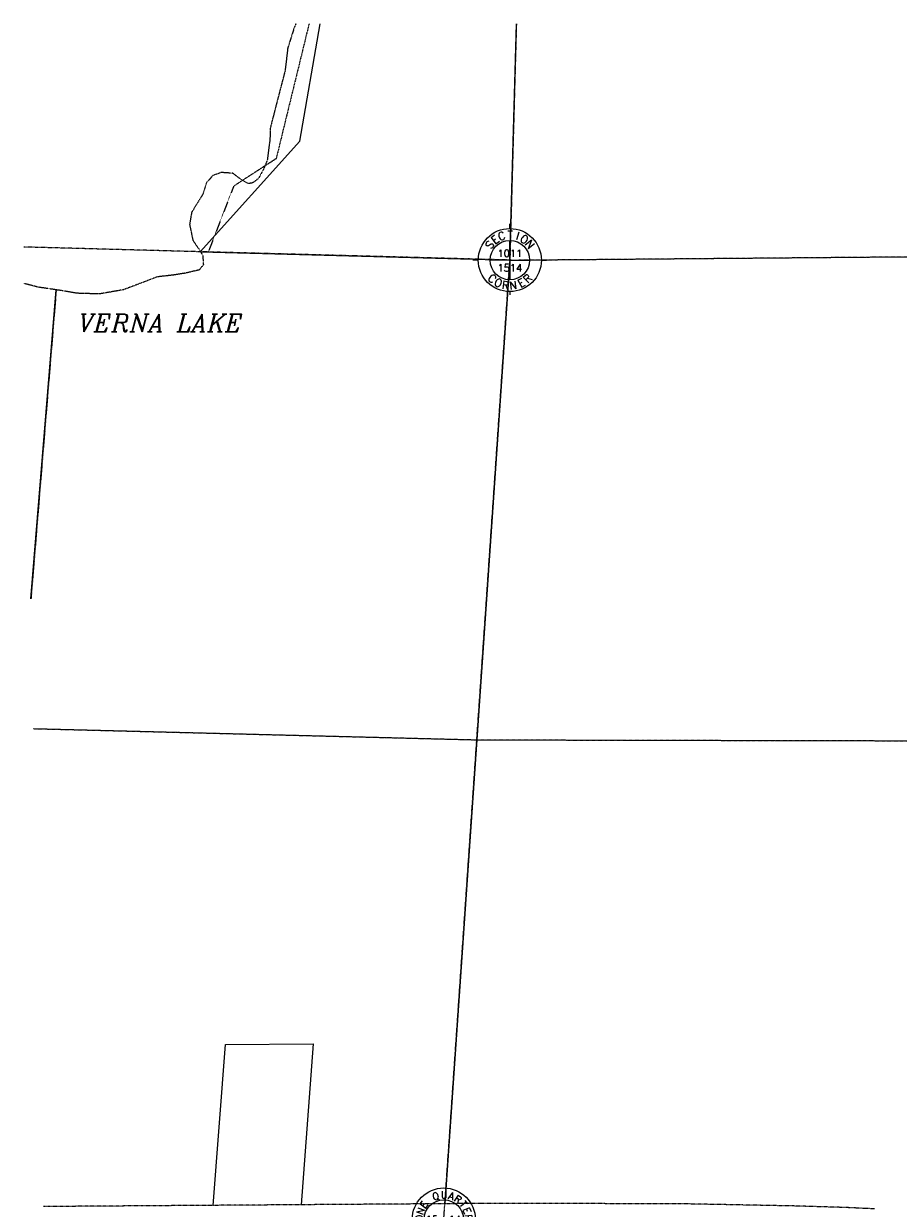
# Model space of a CAD drawing. Extents: x 382064 to 394843, y 99495 to 121971.
# Tile 32 of 36: x 382064 to 384504, y 118636 to 121940. Entities that reach past the tile are written whole.
import ezdxf
from ezdxf.enums import TextEntityAlignment as Align

# ---------------------------------------------------------------- set-up
doc = ezdxf.new("R2010")
doc.units = 0
doc.header["$LTSCALE"] = 0.005
doc.header["$MEASUREMENT"] = 0
for name, pattern in [('DGN Style 6', [74.75, 25, -12.5, 6.25, -12.5, 6, -12.5]), ('Erwl', [0.8, 0.175, -0.05, 0.35, -0.05, 0.175]), ('HIDDEN2', [0.1875, 0.125, -0.0625]), ('PHANTOM', [2.5, 1.25, -0.25, 0.25, -0.25, 0.25, -0.25])]:
    doc.linetypes.add(name, pattern=pattern)
for name, color, linetype in [('30F', 1, 'PHANTOM'), ('30MM', 2, 'HIDDEN2'), ('30S', 1, 'PHANTOM'), ('47N', 7, 'Continuous'), ('Y', 2, 'Continuous')]:
    doc.layers.add(name, color=color, linetype=linetype)
for name, color, linetype, lineweight in [('E_RW_Existing', 1, 'Erwl', 25), ('E_RW_Property', 1, 'Continuous', 25), ('E_WTR', 4, 'DGN Style 6', 15)]:
    doc.layers.add(name, color=color, linetype=linetype, lineweight=lineweight)
doc.styles.add('DIM', font='SIMPLEX', dxfattribs={"height": 20})
doc.styles.add('L', font='ITALIC.shx', dxfattribs={"height": 50})
doc.styles.add('T', font='TXT.shx', dxfattribs={"height": 20})

# ---------------------------------------------------------------- blocks, each defined once
blk = doc.blocks.new('S', base_point=(4834.4, 3124.9))
at = {"layer": 'Y'}
for p, q in [((4834.4, 3212.9), (4834.4, 3226.2)), ((4834.4, 3124.9), (4834.4, 3179.9)), ((4746.4, 3124.9), (4731.5, 3124.9)), ((4834.4, 3124.9), (4779.4, 3124.9)), ((4834.4, 3124.9), (4889.4, 3124.9)), ((4834.4, 3124.9), (4834.4, 3069.9)), ((4922.4, 3124.9), (4936.3, 3124.9)), ((4834.4, 3062.4), (4834.4, 3061)), ((4834.4, 3036.9), (4834.4, 3027.7))]:
    blk.add_line(p, q, dxfattribs=at)
for radius in [88, 55, 2]:
    blk.add_circle((4834.4, 3124.9), radius, dxfattribs=at)
at = {"layer": 'Y', "style": 'DIM'}
blk.add_text('T', height=22, dxfattribs=at).set_placement((4835.6, 3184.6), align=Align.CENTER)
for s, rotation, p in [('S', 54, (4786.8, 3160.9)), ('E', 37, (4799.4, 3173.2)), ('C', 20, (4815.1, 3181.4)), ('I', 343, (4853, 3181.6)), ('O', 326, (4868.8, 3173.7)), ('N', 309, (4881.6, 3161.5)), ('C', 317.5308, (4777.7, 3065.5)), ('O', 334.5308, (4797.5, 3051.5)), ('E', 28.5308, (4872.1, 3051.9)), ('R', 45.5308, (4891.8, 3066.1)), ('R', 351.5308, (4820.6, 3043.9)), ('N', 8.5308, (4844.9, 3043.4))]:
    blk.add_text(s, height=22, rotation=rotation, dxfattribs=at).set_placement(p, align=Align.CENTER)
at = {"layer": 'Y', "style": 'T'}
for tag, p in [('SECN', (4834.4, 3133.6)), ('SECS', (4834.4, 3093.1))]:
    blk.add_attdef(tag, text='', height=20, dxfattribs=at).set_placement(p, align=Align.CENTER)
blk = doc.blocks.new('Q', base_point=(2908.2, 2882.1))
at = {"layer": 'Y'}
for radius in [88, 55, 5]:
    blk.add_circle((2908.2, 2882.1), radius, dxfattribs=at)
at = {"layer": 'Y', "style": 'T'}
for s, rotation, p in [('Q', 20, (2889, 2937.8)), ('A', 343, (2926.4, 2938.2)), ('R', 326, (2942, 2930.4)), ('N', 71, (2852.8, 2902.3)), ('E', 54, (2861.2, 2917.6)), ('T', 309, (2954.7, 2918.4)), ('E', 292, (2963.2, 2903.2)), ('O', 88, (2849.4, 2885.2)), ('R', 275, (2967, 2886.2)), ('R', 45.5308, (2965.6, 2823.3)), ('C', 317.5308, (2851.5, 2822.7)), ('O', 334.5308, (2871.3, 2808.7)), ('R', 351.5308, (2894.4, 2801.1)), ('N', 8.5308, (2918.7, 2800.6)), ('E', 28.5308, (2945.9, 2809.1))]:
    blk.add_text(s, height=20, rotation=rotation, dxfattribs=at).set_placement(p, align=Align.CENTER)
blk.add_text('U', height=20, dxfattribs=at).set_placement((2909.3, 2941), align=Align.CENTER)
for tag, p in [('N', (2908.2, 2912.9)), ('W', (2875.2, 2882.1)), ('E', (2939, 2882.1)), ('S', (2908.2, 2850.2))]:
    blk.add_attdef(tag, text='', height=20, dxfattribs=at).set_placement(p, align=Align.MIDDLE)

msp = doc.modelspace()

# ---------------------------------------------------------------- linework, layer by layer
at = {"layer": '30F'}
for p, q in [((382155.2, 121197.7), (382084.7, 120336.4)), ((382092.2, 119974), (383328.2, 119942.9)), ((383328.2, 119942.9), (385968.4, 119937.2))]:
    msp.add_line(p, q, dxfattribs=at)
at = {"layer": '30MM', "linetype": 'HIDDEN2', "flags": 128}
msp.add_lwpolyline([(382860.4, 121939.9), (382768.5, 121563.4), (382650.1, 121486.8), (382579.2, 121303.3)], dxfattribs=at)
at = {"layer": '30S'}
for p, q in [((383438.6, 121939.9), (383420.4, 121280.7)), ((382555.3, 121303.9), (382064.4, 121317.1)), ((383420.4, 121280.7), (382555.3, 121303.9)), ((383420.4, 121280.7), (386066.2, 121303.3)), ((383328.2, 119942.9), (383420.4, 121280.7)), ((383236.1, 118605.1), (383328.2, 119942.9))]:
    msp.add_line(p, q, dxfattribs=at)
at = {"layer": 'E_RW_Existing'}
for points in [[(383239.1, 118649.1), (382119.9, 118641.3)], [(384437.8, 118634.8), (384354.1, 118638.7), (384212.4, 118642.9), (384068.4, 118645.7), (383915.9, 118648.6), (383763.7, 118648.9), (383546.7, 118650.2), (383339, 118649.9), (383239.1, 118649.1)]]:
    msp.add_lwpolyline(points, dxfattribs=at)
at = {"layer": 'E_RW_Property'}
for p, q in [((382834.5, 121612.1), (382891.6, 121939.9)), ((383420.4, 121280.7), (383438.6, 121939.9)), ((382556.6, 121303.9), (382834.5, 121612.1)), ((382557.5, 121303.8), (383420.4, 121280.7)), ((383420.4, 121280.7), (383328.2, 119942.9)), ((382084.7, 120336.4), (382155.2, 121197.7)), ((382092.2, 119974), (383328.2, 119942.9)), ((383328.2, 119942.9), (383239.1, 118649.1)), ((383328.2, 119942.9), (384648.2, 119940.1))]:
    msp.add_line(p, q, dxfattribs=at)
for points in [[(383420.4, 121280.7), (384744.6, 121292), (384755.9, 121939.9)], [(382593, 118644.6), (382626.9, 119093.1)], [(382626.9, 119093.1), (382871.9, 119094.8)], [(382871.9, 119094.8), (382838, 118646.3)]]:
    msp.add_lwpolyline(points, dxfattribs=at)
at = {"layer": 'E_WTR'}
msp.add_lwpolyline([(382823.5, 121939.9), (382818.8, 121928.6), (382800.8, 121871.8), (382797.4, 121842), (382793.3, 121808), (382779.5, 121755.1), (382766.8, 121706.4), (382752.3, 121649.6), (382751.2, 121617.5), (382743.8, 121559.8), (382732.7, 121532.7), (382719.3, 121508.3), (382703, 121495.9), (382690.5, 121493.7), (382667, 121508.2), (382647.5, 121522.7), (382615.6, 121524.9), (382592, 121516.5), (382574.4, 121496.6), (382564.2, 121464.7), (382556.6, 121452.4), (382532.9, 121414), (382527.2, 121379.7), (382536.4, 121335.4), (382553.9, 121310.2), (382563.9, 121292.7), (382565.5, 121267.7), (382553.8, 121253.1), (382514.3, 121244), (382481.8, 121238.9), (382437.3, 121233.9), (382379.5, 121211.8), (382342.8, 121197.9), (382275.6, 121186.2), (382213.7, 121188.1), (382169.2, 121195.6), (382105.4, 121205), (382066.5, 121215)], dxfattribs=at)

# ---------------------------------------------------------------- block references
at = {"layer": 'Y'}
for name, p, values in [('S', (383420.4, 121280.7), {'SECS': '1514', 'SECN': '1011'}), ('Q', (383236.1, 118605.1), {'E': '14', 'W': '15'})]:
    msp.add_blockref(name, p, dxfattribs=at).add_auto_attribs(values)

# ---------------------------------------------------------------- texts
at = {"layer": '47N', "style": 'L'}
msp.add_text('VERNA LAKE', height=50, dxfattribs=at).set_placement((382217.2, 121080.3))

doc.saveas('drawing.dxf')
